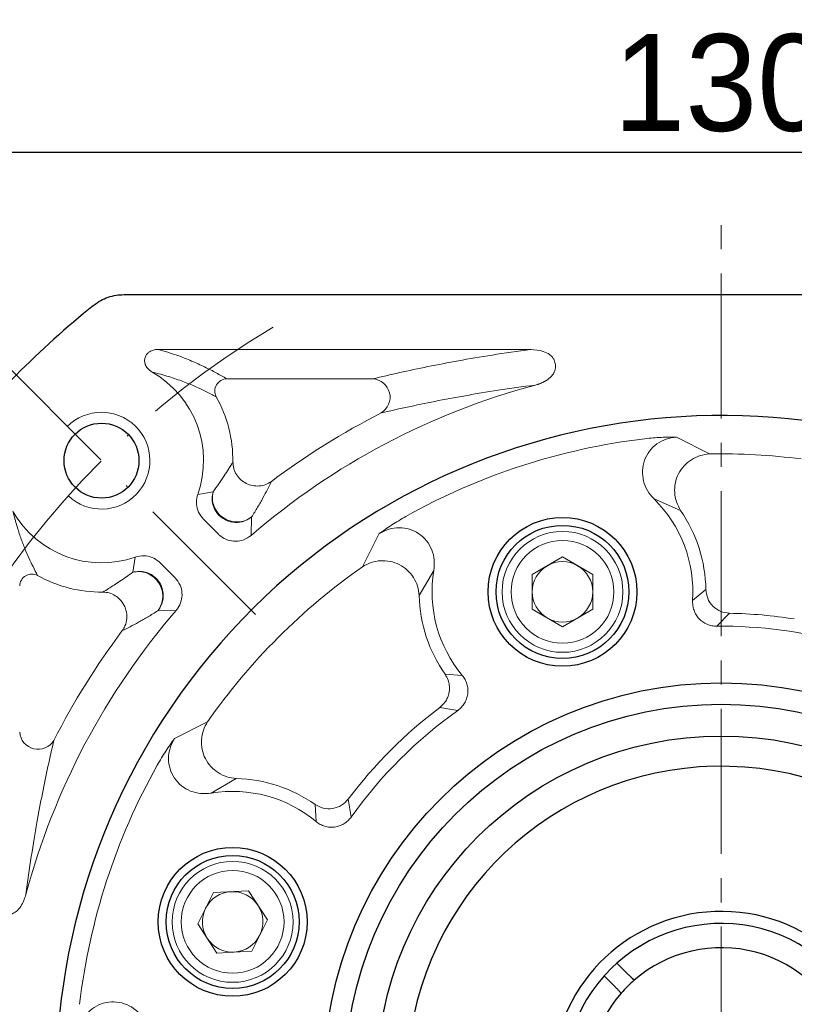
# Model space of a CAD drawing. Header units: millimetres. Extents: x 7972 to 8844, y -701 to -84.
# Tile 5 of 15: x 8078 to 8142, y -308 to -227. Entities that reach past the tile are written whole.
import ezdxf

# ---------------------------------------------------------------- set-up
doc = ezdxf.new("R2010")
doc.units = ezdxf.units.MM
doc.header["$PDSIZE"] = -5
doc.linetypes.add('ACAD_ISO10W100', pattern=[18, 12, -3, 0, -3])
doc.linetypes.add('点画线', pattern=[18, 12, -2, 2, -2])
doc.layers.get('0').update_dxf_attribs({"lineweight": 18})
doc.layers.get('Defpoints').update_dxf_attribs({"lineweight": 18})
for name, color, linetype, lineweight in [('7中心线层', 7, '点画线', 18), ('中心线层', 7, 'ACAD_ISO10W100', 0), ('尺寸线层', 3, 'Continuous', 18), ('粗实线', 7, 'Continuous', 40)]:
    doc.layers.add(name, color=color, linetype=linetype, lineweight=lineweight)
doc.styles.add('工程字', font='txt')
doc.dimstyles.new('DIMSTYLE_17', dxfattribs={"dimtxt": 8, "dimasz": 12, "dimexe": 0.18, "dimexo": 0.0625, "dimgap": 0.09, "dimtad": 1, "dimtih": 1, "dimtoh": 1, "dimdec": 3, "dimdsep": 46, "dimtxsty": 'Standard', "dimblk": '_CAXARROW', "dimcen": 0.09, "dimdle": 24, "dimadec": 0, "dimazin": 0, "dimtfac": 0.7, "dimtdec": 3, "dimtofl": 0, "dimtmove": 0, "dimatfit": 3, "dimfxl": 1, "dimtolj": 1, "dimarcsym": 0})
doc.dimstyles.new('ISO-25', dxfattribs={"dimtxt": 8, "dimasz": 4, "dimexe": 1.25, "dimexo": 0.625, "dimgap": 1.7, "dimtad": 1, "dimtxsty": '工程字', "dimcen": 2, "dimdle": 8, "dimadec": 0, "dimazin": 0, "dimtfac": 1, "dimtmove": 0, "dimatfit": 3, "dimfxl": 1, "dimarcsym": 0})

# ---------------------------------------------------------------- blocks, each defined once
blk = doc.blocks.new('*D102')
at = {"layer": 'Defpoints', "color": 0}
for p in [(8200.969, -237.659), (8070.969, -265.029), (8200.969, -265.029)]:
    blk.add_point(p, dxfattribs=at)
at = {"layer": '尺寸线层', "color": 0, "lineweight": -2}
for p, q in [((8070.969, -264.404), (8070.969, -236.409)), ((8200.969, -264.404), (8200.969, -236.409)), ((8074.969, -237.659), (8196.969, -237.659))]:
    blk.add_line(p, q, dxfattribs=at)
at = {"layer": '尺寸线层', "color": 0}
for points in [[(8074.969, -236.992), (8074.969, -238.325), (8070.969, -237.659)], [(8196.969, -238.325), (8196.969, -236.992), (8200.969, -237.659)]]:
    blk.add_solid(points, dxfattribs=at)
at = {"layer": '尺寸线层', "color": 0, "insert": (8135.969, -231.959), "char_height": 8, "attachment_point": 5, "style": '工程字'}
blk.add_mtext('130', dxfattribs=at)
blk = doc.blocks.new('*D104')
at = {"layer": 'Defpoints', "color": 0}
for p in [(8169.163, -249.983), (8102.775, -378.893)]:
    blk.add_point(p, dxfattribs=at)
at = {"layer": '尺寸线层', "color": 0, "lineweight": -2}
blk.add_line((8120.391, -344.688), (8104.607, -375.337), dxfattribs=at)
at = {"layer": '尺寸线层', "color": 0}
blk.add_solid([(8104.014, -375.032), (8105.2, -375.642), (8102.775, -378.893)], dxfattribs=at)
at = {"layer": '尺寸线层', "color": 0, "insert": (8109.552, -353.285), "char_height": 8, "attachment_point": 5, "rotation": 62.75189, "style": '工程字'}
blk.add_mtext('∅145', dxfattribs=at)
blk = doc.blocks.new('_CAXARROW')
blk.add_hatch(color=0).paths.add_polyline_path([(0, 0), (-1, 0.125), (-1, -0.125)], flags=0)
blk = doc.blocks.new('*D105')
at = {"layer": 'Defpoints', "color": 0}
for p in [(8083.761, -250.559), (8188.177, -378.318)]:
    blk.add_point(p, dxfattribs=at)
at = {"layer": '尺寸线层', "color": 0, "lineweight": -2}
for p, q in [((8135.879, -314.438), (8136.059, -314.438)), ((8135.969, -314.528), (8135.969, -314.348)), ((8199.875, -392.63), (8191.974, -382.963)), ((8219.958, -392.63), (8199.875, -392.63))]:
    blk.add_line(p, q, dxfattribs=at)
at = {"layer": '尺寸线层', "color": 0, "lineweight": -2, "xscale": 6, "yscale": 6, "zscale": 6, "rotation": 129.2588264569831}
blk.add_blockref('_CAXARROW', (8188.177, -378.318), dxfattribs=at)
at = {"layer": '尺寸线层', "color": 0, "lineweight": 15, "insert": (8210.417, -388.13), "char_height": 7, "attachment_point": 5, "style": '工程字'}
blk.add_mtext('\\A1;∅165', dxfattribs=at)
blk = doc.blocks.new('_FILLED')
at = {"linetype": 'ByBlock'}
blk.add_hatch(color=0, dxfattribs=at).paths.add_polyline_path([(0, 0), (-1, 0.133), (-1, -0.133)], flags=0)
blk = doc.blocks.new('*D107')
at = {"layer": 'Defpoints', "color": 0}
for p in [(8201.335, -250.445), (8175.879, -275.901), (8222.668, -291.575), (8066.089, -314.438), (8206.462, -314.438)]:
    blk.add_point(p, dxfattribs=at)
at = {"layer": '尺寸线层', "color": 0, "lineweight": -2}
blk.add_line((8207.087, -314.438), (8226.928, -314.438), dxfattribs=at)
blk.add_arc((8137.341, -314.438), 88.336, 2.59466, 42.40534, dxfattribs=at)
at = {"layer": '尺寸线层', "color": 0}
for points in [[(8203.05, -254.406), (8202.086, -255.327), (8199.805, -251.975)], [(8224.921, -310.454), (8226.254, -310.424), (8225.678, -314.438)]]:
    blk.add_solid(points, dxfattribs=at)
at = {"layer": '尺寸线层', "color": 0, "insert": (8224.22, -278.452), "char_height": 8, "attachment_point": 5, "rotation": 292.5, "style": '工程字'}
blk.add_mtext('45%%d', dxfattribs=at)

msp = doc.modelspace()

# ---------------------------------------------------------------- linework, layer by layer
at = {"color": 7, "linetype": 'Continuous', "lineweight": 15}
for p, q in [((8120.2107, -253.9786), (8089.3773, -253.9786)), ((8095.065, -256.4031), (8107.1558, -256.4031)), ((8135.007, -262.6169), (8132.2665, -261.2184)), ((8093.9274, -265.7573), (8092.6725, -265.9554)), ((8130.4081, -266.3326), (8132.607, -267.2927)), ((8097.0835, -269.3498), (8097.1215, -267.8254)), ((8093.1447, -268.0211), (8094.3735, -269.2498)), ((8107.6829, -269.2061), (8106.2878, -271.9484)), ((8087.4859, -271.1449), (8087.2883, -272.3964)), ((8090.7767, -272.8427), (8089.5512, -271.6172)), ((8120.336, -272.5749), (8122.836, -271.1316)), ((8122.836, -271.1316), (8125.336, -272.5749)), ((8110.9778, -274.3205), (8112.1924, -272.2512)), ((8120.336, -275.4617), (8120.336, -272.5749)), ((8125.336, -272.5749), (8125.336, -275.4617)), ((8133.6015, -274.7338), (8134.6965, -273.8294)), ((8090.8767, -275.5527), (8089.3564, -275.5905)), ((8122.836, -276.9051), (8120.336, -275.4617)), ((8125.336, -275.4617), (8122.836, -276.9051)), ((8135.6086, -276.8582), (8136.6534, -275.7898)), ((8113.1296, -280.8369), (8114.547, -280.9249)), ((8114.1719, -283.8234), (8112.6987, -283.5731)), ((8093.4793, -284.7569), (8090.737, -286.1519)), ((8093.7822, -290.6614), (8095.8514, -289.4468)), ((8105.3544, -292.6409), (8105.1041, -291.1677)), ((8102.4559, -293.016), (8102.3679, -291.5986)), ((8093.9704, -298.8883), (8096.8528, -298.7293)), ((8096.8528, -298.7293), (8098.4317, -301.146)), ((8092.6669, -301.464), (8093.9704, -298.8883)), ((8098.4317, -301.146), (8097.1282, -303.7217)), ((8094.2458, -303.8807), (8092.6669, -301.464)), ((8097.1282, -303.7217), (8094.2458, -303.8807))]:
    msp.add_line(p, q, dxfattribs=at)
for centre, radius in [((8122.836, -274.0183), 5), ((8122.836, -274.0183), 4.25), ((8095.5493, -301.305), 5), ((8095.5493, -301.305), 4.25)]:
    msp.add_circle(centre, radius, dxfattribs=at)
for centre, radius, start, end in [((8084.7039, -263.173), 8.4404, 340.751961, 60.314874), ((8095.0831, -257.41), 1.007, 91.027574, 208.100957), ((8107.0495, -257.923), 1.5235, 301.004045, 85.999543), ((8135.9692, -314.4382), 59.5404, 104.962616, 130.775491), ((8084.7039, -263.173), 10.8649, 359.442948, 29.128447), ((8135.9692, -314.4382), 61.9649, 117.003596, 126.90813), ((8135.9692, -314.4382), 53.4563, 96.785536, 119.214464), ((8135.9692, -314.4382), 51.8302, 82.675132, 91.063734), ((8122.836, -274.0183), 10.7893, 356.19789, 45.42643), ((8084.7039, -263.173), 8.4434, 209.753701, 289.237717), ((8122.836, -274.0183), 11.862, 0.91248, 34.540409), ((8122.836, -274.0183), 2.5, 120, 180), ((8122.836, -274.0183), 2.5, 60, 120), ((8122.836, -274.0183), 2.5, 0, 60), ((8078.9409, -273.5521), 1.007, 61.899151, 178.972317), ((8084.7039, -263.173), 10.8649, 240.871553, 270.557052), ((8135.9692, -314.4382), 51.8302, 124.936266, 145.063734), ((8122.836, -274.0183), 10.7893, 170.57357, 219.80211), ((8122.836, -274.0183), 11.862, 181.459591, 215.08752), ((8122.836, -274.0183), 2.5, 180, 240), ((8122.836, -274.0183), 2.5, 300, 0), ((8135.9692, -314.4382), 59.5434, 139.227103, 165.015975), ((8135.9692, -314.4382), 38.6545, 81.005093, 88.985843), ((8122.836, -274.0183), 2.5, 240, 300), ((8135.9692, -314.4382), 61.9649, 143.09187, 152.996404), ((8135.9692, -314.4382), 37.5818, 74.22867, 90.549721), ((8135.9692, -314.4382), 38.6545, 127.014157, 142.985843), ((8135.9692, -314.4382), 37.5818, 125.450279, 144.549721), ((8079.4539, -285.5185), 1.5235, 184.000298, 328.996042), ((8135.9692, -314.4382), 53.4563, 150.785536, 173.214464), ((8095.5493, -301.305), 11.862, 54.91248, 88.540409), ((8095.5493, -301.305), 10.7893, 50.19789, 99.42643), ((8095.5493, -301.305), 2.5, 93.15762, 153.15762), ((8095.5493, -301.305), 2.5, 33.15762, 93.15762), ((8095.5493, -301.305), 2.5, 153.15762, 213.15762), ((8095.5493, -301.305), 2.5, 333.15762, 33.15762), ((8095.5493, -301.305), 2.5, 213.15762, 273.15762), ((8095.5493, -301.305), 2.5, 273.15762, 333.15762)]:
    msp.add_arc(centre, radius, start, end, dxfattribs=at)
at = {"color": 0}
msp.add_arc((8084.7039, -263.173), 4, 226.763225, 135, dxfattribs=at)
at = {"color": 7, "linetype": 'Continuous', "lineweight": 15}
for points, knots in [([(8088.8839, -255.8402), (8088.7471, -255.7477), (8088.5143, -255.5904), (8088.3186, -255.2539), (8088.2504, -254.9404), (8088.2913, -254.6448), (8088.4258, -254.3894), (8088.6322, -254.1855), (8088.9141, -254.0355), (8089.1759, -253.9793), (8089.3368, -253.9788), (8089.3773, -253.9786)], [0, 0, 0, 0, 0.1793292, 0.3051152, 0.4108165, 0.5169403, 0.6133031, 0.7116592, 0.823159, 0.9554919, 1, 1, 1, 1]), ([(8089.3773, -253.9786), (8089.9172, -254.135), (8091.0028, -254.4495), (8092.18, -254.9335), (8093.2517, -255.4211), (8094.2105, -255.9115), (8094.7799, -256.2391), (8095.065, -256.4031)], [0, 0, 0, 0, 0.1977209, 0.3975208, 0.5987607, 0.7990725, 1, 1, 1, 1]), ([(8120.2107, -253.9786), (8119.1233, -254.1299), (8116.9536, -254.4317), (8114.2022, -254.9094), (8111.673, -255.3954), (8109.3211, -255.8937), (8107.8832, -256.232), (8107.1558, -256.4031)], [0, 0, 0, 0, 0.1994366, 0.3979012, 0.5967866, 0.7960025, 1, 1, 1, 1]), ([(8120.2107, -253.9786), (8120.5616, -254.0027), (8121.1066, -254.04), (8121.7087, -254.3351), (8121.9287, -254.5484), (8122.0072, -254.6245)], [0, 0, 0, 0, 0.537558, 0.834934, 1, 1, 1, 1]), ([(8122.1601, -255.8483), (8122.1742, -255.8102), (8122.2435, -255.622), (8122.2777, -255.2722), (8122.1777, -254.8884), (8122.0539, -254.6968), (8122.0072, -254.6245)], [0, 0, 0, 0, 0.094986, 0.4685049, 0.7993826, 1, 1, 1, 1]), ([(8088.8839, -255.8403), (8089.3664, -255.9682), (8090.354, -256.2301), (8091.4584, -256.6234), (8092.457, -257.0302), (8093.3655, -257.4511), (8093.9094, -257.7352), (8094.1948, -257.8843)], [0, 0, 0, 0, 0.1937404, 0.3965603, 0.5999096, 0.7900125, 1, 1, 1, 1]), ([(8122.1601, -255.8483), (8122.1499, -255.8675), (8122.1261, -255.9118), (8122.0844, -255.9785), (8122.0355, -256.0483), (8121.9917, -256.1041), (8121.946, -256.1581), (8121.8985, -256.2104), (8121.8387, -256.2704), (8121.7765, -256.3277), (8121.7121, -256.3823), (8121.6458, -256.4344), (8121.5777, -256.484), (8121.508, -256.5311), (8121.4367, -256.5757), (8121.3642, -256.6181), (8121.2904, -256.6581), (8121.2154, -256.6959), (8121.1395, -256.7314), (8121.0626, -256.7647), (8120.9848, -256.7958), (8120.9062, -256.8248), (8120.8269, -256.8516), (8120.724, -256.8836), (8120.6468, -256.9034), (8120.5965, -256.9163)], [0, 0, 0, 0, 0.0330058, 0.0762661, 0.1195249, 0.1627795, 0.1844021, 0.227655, 0.2709058, 0.314156, 0.357406, 0.4006545, 0.4439015, 0.4871489, 0.5303953, 0.573642, 0.6168877, 0.660133, 0.7033785, 0.7466238, 0.7898689, 0.8331132, 0.8763582, 0.9196022, 1, 1, 1, 1]), ([(8120.5965, -256.9166), (8119.5418, -257.0608), (8117.4375, -257.3487), (8114.743, -257.8009), (8112.2547, -258.2663), (8109.9443, -258.7452), (8108.5397, -259.0671), (8107.8342, -259.2288)], [0, 0, 0, 0, 0.1976234, 0.3942652, 0.596966, 0.7975972, 1, 1, 1, 1]), ([(8130.4081, -266.3326), (8130.2153, -266.1134), (8129.8307, -265.6761), (8129.5038, -264.855), (8129.4124, -263.9857), (8129.5807, -263.1269), (8129.9998, -262.3609), (8130.625, -261.7553), (8131.4025, -261.3413), (8131.9778, -261.2595), (8132.2665, -261.2184)], [0, 0, 0, 0, 0.1261801, 0.251668, 0.3765352, 0.5010396, 0.625182, 0.7490615, 0.8740363, 1, 1, 1, 1]), ([(8132.2665, -261.2184), (8131.8553, -261.2213), (8131.0348, -261.227), (8130.113, -261.3133), (8129.6531, -261.3563)], [0, 0, 0, 0, 0.5012085, 1, 1, 1, 1]), ([(8132.607, -267.2927), (8132.4789, -267.0622), (8132.2221, -266.6), (8132.086, -265.8055), (8132.1367, -265.0038), (8132.4, -264.2374), (8132.8679, -263.5756), (8133.4889, -263.0646), (8134.2157, -262.7096), (8134.7433, -262.6478), (8135.007, -262.6169)], [0, 0, 0, 0, 0.1242654, 0.2491484, 0.3743396, 0.4997578, 0.625118, 0.7501911, 0.8751369, 1, 1, 1, 1]), ([(8093.9274, -265.7573), (8094.0891, -265.5319), (8094.4285, -265.0588), (8094.838, -264.4421), (8095.2247, -263.8448), (8095.4492, -263.4749), (8095.5684, -263.2786)], [0, 0, 0, 0, 0.23823, 0.5000454, 0.7347014, 1, 1, 1, 1]), ([(8098.7572, -264.8911), (8098.6049, -264.9843), (8098.2943, -265.1745), (8097.7482, -265.2859), (8097.1912, -265.2537), (8096.6674, -265.0724), (8096.2074, -264.7574), (8095.8499, -264.3285), (8095.6145, -263.8194), (8095.5836, -263.4565), (8095.5684, -263.2786)], [0, 0, 0, 0, 0.1225854, 0.2499999, 0.3749538, 0.5000002, 0.6225856, 0.75, 0.8774138, 1, 1, 1, 1]), ([(8098.7572, -264.8911), (8098.6507, -265.1068), (8098.4377, -265.5383), (8098.0654, -266.242), (8097.6427, -266.988), (8097.2905, -267.5539), (8097.1215, -267.8254)], [0, 0, 0, 0, 0.2500011, 0.4999303, 0.7600518, 1, 1, 1, 1]), ([(8093.1447, -268.0211), (8092.9893, -267.8294), (8092.6921, -267.4629), (8092.531, -266.7748), (8092.5709, -266.2693), (8092.6558, -266.0071), (8092.6725, -265.9554)], [0, 0, 0, 0, 0.3288645, 0.628577, 0.9267155, 1, 1, 1, 1]), ([(8094.4371, -267.7037), (8094.3389, -267.5907), (8094.1083, -267.3254), (8093.9048, -266.83), (8093.8261, -266.276), (8093.8936, -265.9302), (8093.9274, -265.7573)], [0, 0, 0, 0, 0.212868, 0.499952, 0.749976, 1, 1, 1, 1]), ([(8093.9274, -265.7573), (8093.8965, -265.9529), (8093.8331, -266.3541), (8093.9857, -266.9703), (8094.3133, -267.5143), (8094.7869, -267.9305), (8095.3604, -268.1923), (8095.9909, -268.2686), (8096.6156, -268.1557), (8096.9557, -267.9336), (8097.1215, -267.8254)], [0, 0, 0, 0, 0.1218605, 0.2499998, 0.378139, 0.4999998, 0.6218601, 0.7500003, 0.8781391, 1, 1, 1, 1]), ([(8077.3737, -267.3632), (8077.4823, -267.779), (8077.6996, -268.6104), (8078.0303, -269.5779), (8078.3565, -270.4405), (8078.6981, -271.2238), (8079.047, -271.9621), (8079.2892, -272.4238), (8079.4152, -272.6638)], [0, 0, 0, 0, 0.1653163, 0.3306103, 0.4994869, 0.658756, 0.8225419, 1, 1, 1, 1]), ([(8097.1215, -267.8254), (8096.9231, -267.9566), (8096.5122, -268.2285), (8095.754, -268.3227), (8095.0074, -268.1603), (8094.6227, -267.8523), (8094.4371, -267.7037)], [0, 0, 0, 0, 0.2413259, 0.4999997, 0.7586737, 1, 1, 1, 1]), ([(8109.8782, -267.7816), (8109.4809, -268.017), (8108.6845, -268.4891), (8108.0173, -268.9667), (8107.6829, -269.2061)], [0, 0, 0, 0, 0.4987913, 1, 1, 1, 1]), ([(8097.0835, -269.3498), (8096.8838, -269.4896), (8096.499, -269.7589), (8095.8021, -269.8746), (8095.137, -269.769), (8094.6598, -269.5166), (8094.436, -269.3081), (8094.3735, -269.2498)], [0, 0, 0, 0, 0.2433586, 0.4687676, 0.6914609, 0.9137982, 1, 1, 1, 1]), ([(8112.1924, -272.2512), (8112.2192, -271.9601), (8112.2725, -271.3805), (8112.0561, -270.5237), (8111.6172, -269.7695), (8110.9798, -269.1719), (8110.1895, -268.8004), (8109.3279, -268.675), (8108.4542, -268.7977), (8107.9408, -269.0695), (8107.6829, -269.2061)], [0, 0, 0, 0, 0.1263875, 0.2516532, 0.3764401, 0.5007219, 0.6246387, 0.7490624, 0.8739418, 1, 1, 1, 1]), ([(8087.486, -271.1449), (8087.7327, -271.0874), (8088.1986, -270.9787), (8088.8933, -271.1409), (8089.3227, -271.3975), (8089.5167, -271.584), (8089.5512, -271.6172)], [0, 0, 0, 0, 0.3374871, 0.6371963, 0.9353033, 1, 1, 1, 1]), ([(8106.2878, -271.9484), (8106.5195, -271.8179), (8106.9825, -271.5572), (8107.7791, -271.416), (8108.583, -271.4655), (8109.3517, -271.7286), (8110.0169, -272.1938), (8110.5292, -272.812), (8110.8835, -273.5344), (8110.9464, -274.0586), (8110.9778, -274.3205)], [0, 0, 0, 0, 0.1249971, 0.2497853, 0.3748033, 0.5006703, 0.6264793, 0.7513316, 0.875758, 1, 1, 1, 1]), ([(8084.8096, -274.0374), (8084.9683, -273.9413), (8085.2712, -273.758), (8085.7392, -273.4594), (8086.2243, -273.1405), (8086.7351, -272.795), (8087.1087, -272.5259), (8087.2883, -272.3964)], [0, 0, 0, 0, 0.2146879, 0.4097604, 0.6075177, 0.8112943, 1, 1, 1, 1]), ([(8087.2883, -272.3964), (8087.458, -272.363), (8087.8036, -272.2951), (8088.3352, -272.3696), (8088.8351, -272.5652), (8089.103, -272.7938), (8089.2347, -272.9061)], [0, 0, 0, 0, 0.2456086, 0.4999998, 0.7543922, 1, 1, 1, 1]), ([(8089.3564, -275.5905), (8089.4646, -275.4248), (8089.6867, -275.0848), (8089.786, -274.5322), (8089.7574, -274.1071), (8089.6642, -273.7009), (8089.4616, -273.2558), (8089.0452, -272.7823), (8088.5013, -272.4547), (8087.885, -272.3021), (8087.4838, -272.3655), (8087.2883, -272.3964)], [0, 0, 0, 0, 0.1218146, 0.2499051, 0.333793, 0.378374, 0.500189, 0.6220038, 0.7500946, 0.8781855, 1, 1, 1, 1]), ([(8089.2347, -272.9061), (8089.3591, -273.055), (8089.5707, -273.3084), (8089.752, -273.7689), (8089.8307, -274.2279), (8089.7924, -274.6936), (8089.6503, -275.1676), (8089.4641, -275.4355), (8089.3564, -275.5905)], [0, 0, 0, 0, 0.1971033, 0.3354129, 0.4999916, 0.6685001, 0.808122, 1, 1, 1, 1]), ([(8090.7767, -272.8427), (8090.936, -273.0393), (8091.2374, -273.4115), (8091.3967, -274.1093), (8091.3314, -274.7792), (8091.1118, -275.2622), (8090.925, -275.493), (8090.8767, -275.5527)], [0, 0, 0, 0, 0.2523737, 0.4777426, 0.700322, 0.9226154, 1, 1, 1, 1]), ([(8084.8096, -274.0374), (8084.9875, -274.0525), (8085.3503, -274.0835), (8085.8277, -274.3045), (8086.2629, -274.6488), (8086.5636, -275.0641), (8086.774, -275.6098), (8086.8299, -276.1975), (8086.6956, -276.79), (8086.5026, -277.0978), (8086.4221, -277.2262)], [0, 0, 0, 0, 0.122623, 0.2500746, 0.3537618, 0.50008, 0.5924171, 0.749991, 0.895776, 1, 1, 1, 1]), ([(8136.6534, -275.7898), (8136.4093, -275.7573), (8135.9021, -275.6898), (8135.2498, -275.234), (8134.7951, -274.5809), (8134.7285, -274.0736), (8134.6965, -273.8294)], [0, 0, 0, 0, 0.2406308, 0.5000008, 0.7593705, 1, 1, 1, 1]), ([(8135.6086, -276.8582), (8135.4714, -276.8515), (8135.1973, -276.8382), (8134.8026, -276.7122), (8134.4407, -276.517), (8134.1265, -276.2504), (8133.8775, -275.9214), (8133.7026, -275.5479), (8133.5985, -275.1459), (8133.6005, -274.8711), (8133.6015, -274.7338)], [0, 0, 0, 0, 0.1252759, 0.25032, 0.3750592, 0.499464, 0.6240878, 0.7493122, 0.8747661, 1, 1, 1, 1]), ([(8089.3564, -275.5905), (8089.0848, -275.7595), (8088.519, -276.1117), (8087.773, -276.5344), (8087.0692, -276.9067), (8086.6378, -277.1197), (8086.4221, -277.2262)], [0, 0, 0, 0, 0.2399395, 0.5000697, 0.7499989, 1, 1, 1, 1]), ([(8113.1296, -280.8369), (8113.2198, -280.9914), (8113.3839, -281.2727), (8113.494, -281.775), (8113.4866, -282.2788), (8113.3465, -282.7556), (8113.1004, -283.2071), (8112.8472, -283.4378), (8112.6987, -283.5731)], [0, 0, 0, 0, 0.1753007, 0.3190874, 0.5000217, 0.6649632, 0.8034025, 1, 1, 1, 1]), ([(8114.547, -280.9249), (8114.6289, -281.0356), (8114.7924, -281.2564), (8114.9449, -281.6418), (8115.0224, -282.0462), (8115.0137, -282.459), (8114.9171, -282.8603), (8114.7392, -283.2316), (8114.4935, -283.5654), (8114.2793, -283.7373), (8114.1719, -283.8234)], [0, 0, 0, 0, 0.1255201, 0.2504834, 0.3751983, 0.500042, 0.624878, 0.7495632, 0.8744957, 1, 1, 1, 1]), ([(8095.8514, -289.4468), (8095.5896, -289.415), (8095.0647, -289.3511), (8094.342, -288.9942), (8093.7233, -288.482), (8093.258, -287.8185), (8092.9976, -287.0509), (8092.9492, -286.2481), (8093.0892, -285.4515), (8093.3493, -284.9884), (8093.4793, -284.7569)], [0, 0, 0, 0, 0.1242655, 0.2491479, 0.3743382, 0.4997574, 0.6251182, 0.7501912, 0.8751372, 1, 1, 1, 1]), ([(8078.4504, -299.0433), (8078.598, -297.9669), (8078.8948, -295.8028), (8079.3502, -293.1096), (8079.8105, -290.6597), (8080.2786, -288.402), (8080.5971, -287.0127), (8080.7598, -286.3033)], [0, 0, 0, 0, 0.2023559, 0.4068413, 0.6009718, 0.7962533, 1, 1, 1, 1]), ([(8090.737, -286.1519), (8090.4977, -286.4863), (8090.0201, -287.1535), (8089.548, -287.95), (8089.3126, -288.3472)], [0, 0, 0, 0, 0.5012079, 1, 1, 1, 1]), ([(8093.7822, -290.6614), (8093.4915, -290.6886), (8092.9117, -290.7428), (8092.0552, -290.5245), (8091.2982, -290.0875), (8090.7024, -289.4465), (8090.329, -288.6573), (8090.2066, -287.7955), (8090.3287, -286.9232), (8090.6006, -286.4097), (8090.737, -286.1519)], [0, 0, 0, 0, 0.1261786, 0.2516667, 0.3765349, 0.5010395, 0.6251826, 0.7490603, 0.8740363, 1, 1, 1, 1]), ([(8105.1041, -291.1677), (8104.9343, -291.3461), (8104.5816, -291.7168), (8103.8294, -291.9766), (8103.0338, -291.9606), (8102.5842, -291.7162), (8102.3679, -291.5986)], [0, 0, 0, 0, 0.2406303, 0.4999999, 0.7593698, 1, 1, 1, 1]), ([(8105.3544, -292.6409), (8105.2683, -292.748), (8105.0964, -292.962), (8104.7625, -293.2072), (8104.3919, -293.3853), (8103.9915, -293.4828), (8103.579, -293.4908), (8103.174, -293.4127), (8102.7876, -293.2608), (8102.5664, -293.0976), (8102.4559, -293.016)], [0, 0, 0, 0, 0.1252753, 0.25032, 0.3750568, 0.4994608, 0.6240853, 0.7493117, 0.8747648, 1, 1, 1, 1]), ([(8078.4502, -299.0433), (8078.3339, -299.3838), (8078.1569, -299.9024), (8077.6955, -300.4393), (8077.3994, -300.5986), (8077.2725, -300.6668)], [0, 0, 0, 0, 0.5219407, 0.7951327, 1, 1, 1, 1]), ([(8087.8635, -308.8772), (8087.6438, -308.6844), (8087.2062, -308.3005), (8086.3859, -307.972), (8085.5178, -307.8838), (8084.6596, -308.0482), (8083.8944, -308.4692), (8083.2866, -309.0925), (8082.8723, -309.8715), (8082.7905, -310.4466), (8082.7493, -310.7355)], [0, 0, 0, 0, 0.1263873, 0.2516548, 0.37644, 0.5007218, 0.6246391, 0.7490632, 0.8739424, 1, 1, 1, 1])]:
    msp.add_open_spline(points, degree=3, knots=knots, dxfattribs=at)
at = {"layer": '7中心线层'}
msp.add_line((8135.9692, -385.6907), (8135.9692, -242.5135), dxfattribs=at)
at = {"layer": '中心线层', "color": 0}
msp.add_line((8097.4319, -275.9009), (8071.976, -250.4451), dxfattribs=at)
msp.add_arc((8135.9692, -314.4382), 72.5, 120.73805, 149.26195, dxfattribs=at)
at = {"layer": '粗实线', "linetype": 'Continuous', "lineweight": 30}
for p, q in [((8086.5597, -249.4382), (8185.3787, -249.4382)), ((8127.6949, -305.0688), (8127.3414, -304.7139)), ((8127.6949, -305.0688), (8128.1898, -305.5657)), ((8126.6322, -306.1274), (8126.2787, -305.7725)), ((8126.6322, -306.1274), (8127.1271, -306.6243))]:
    msp.add_line(p, q, dxfattribs=at)
at = {"layer": '粗实线', "linetype": 'Continuous', "lineweight": 30, "flags": 128}
msp.add_lwpolyline([(8127.3414, -304.7139), (8126.945, -305.0807), (8126.2787, -305.7725)], dxfattribs=at)
at = {"layer": '粗实线', "linetype": 'Continuous', "lineweight": 30}
for centre, radius in [((8084.7039, -263.173), 3.1), ((8122.836, -274.0183), 6.1578), ((8122.836, -274.0183), 5.5), ((8135.9692, -314.4382), 32.8922), ((8135.9692, -314.4382), 31.1283), ((8135.9692, -314.4382), 28.5), ((8095.5493, -301.305), 6.1578), ((8095.5493, -301.305), 5.5)]:
    msp.add_circle(centre, radius, dxfattribs=at)
for radius, start, end in [(82.5, 129.006555, 140.993445), (55, 246.104171, 230.518351), (26, 3.505087, 173.470515), (14, 4.639046, 179.726474), (13, 18.195512, 131.580788), (11, 18.797714, 130.978587), (13, 138.195512, 251.580788), (11, 130.978587, 138.797714), (11, 138.797714, 250.978587)]:
    msp.add_arc((8135.9692, -314.4382), radius, start, end, dxfattribs=at)
for points, knots in [([(8084.0429, -250.3296), (8084.2365, -250.1897), (8084.7932, -249.7874), (8085.6757, -249.4831), (8086.3413, -249.4493), (8086.5597, -249.4382)], [0, 0, 0, 0, 0.2637668, 0.7584209, 1, 1, 1, 1]), ([(8128.1898, -305.5657), (8128.2114, -305.5873), (8128.2963, -305.6726), (8128.4419, -305.8187), (8128.5997, -305.9771), (8128.7105, -306.0884), (8128.7523, -306.1304), (8128.755, -306.1331), (8128.7556, -306.1337)], [0, 0, 0, 0, 0.0730793, 0.2883423, 0.5035725, 0.7184883, 0.93294, 1, 1, 1, 1]), ([(8127.1271, -306.6243), (8127.1486, -306.6459), (8127.2336, -306.7312), (8127.3792, -306.8773), (8127.5369, -307.0357), (8127.6478, -307.147), (8127.6896, -307.189), (8127.6923, -307.1917), (8127.6929, -307.1923)], [0, 0, 0, 0, 0.0730753, 0.2883387, 0.5035694, 0.718488, 0.93294, 1, 1, 1, 1])]:
    msp.add_open_spline(points, degree=3, knots=knots, dxfattribs=at)

# ---------------------------------------------------------------- dimensions: what is measured, and where the dimension line sits
at = {"layer": '尺寸线层'}
dim = msp.add_linear_dim(base=(8200.9692, -237.6588), p1=(8070.9692, -265.0287), p2=(8200.9692, -265.0287), dimstyle='ISO-25', dxfattribs=at)
dim.commit()
dim.dimension.update_dxf_attribs({"geometry": '*D102', "text_midpoint": (8135.9692, -231.9588)})
dim = msp.add_angular_dim_2l(base=(8222.6678, -291.5751), line1=((8175.8788, -275.9009), (8201.3346, -250.4451)), line2=((8066.089, -314.4382), (8206.4624, -314.4382)), dimstyle='ISO-25', override={"dimtxsty": '工程字'}, dxfattribs=at)
dim.commit()
dim.dimension.update_dxf_attribs({"geometry": '*D107', "text_midpoint": (8224.2197, -278.4521)})
at = {"layer": '尺寸线层', "lineweight": 15}
dim = msp.add_diameter_dim_2p(p1=(8083.7612, -250.5589), p2=(8188.1772, -378.3176), dimstyle='DIMSTYLE_17', override={"dimtxt": 7, "dimasz": 6, "dimgap": 1, "dimtxsty": '工程字', "dimtol": 0, "dimldrblk": '_FILLED'}, dxfattribs=at)
dim.commit()
dim.dimension.update_dxf_attribs({"geometry": '*D105', "text_midpoint": (8210.4166, -392.63), "dimtype": 163})
at = {"layer": '尺寸线层'}
dim = msp.add_diameter_dim_2p(p1=(8169.1629, -249.9834), p2=(8102.7755, -378.8931), dimstyle='ISO-25', override={"dimtxsty": '工程字'}, dxfattribs=at)
dim.commit()
dim.dimension.update_dxf_attribs({"geometry": '*D104', "text_midpoint": (8114.6196, -355.8944), "dimtype": 163})

doc.saveas('drawing.dxf')
